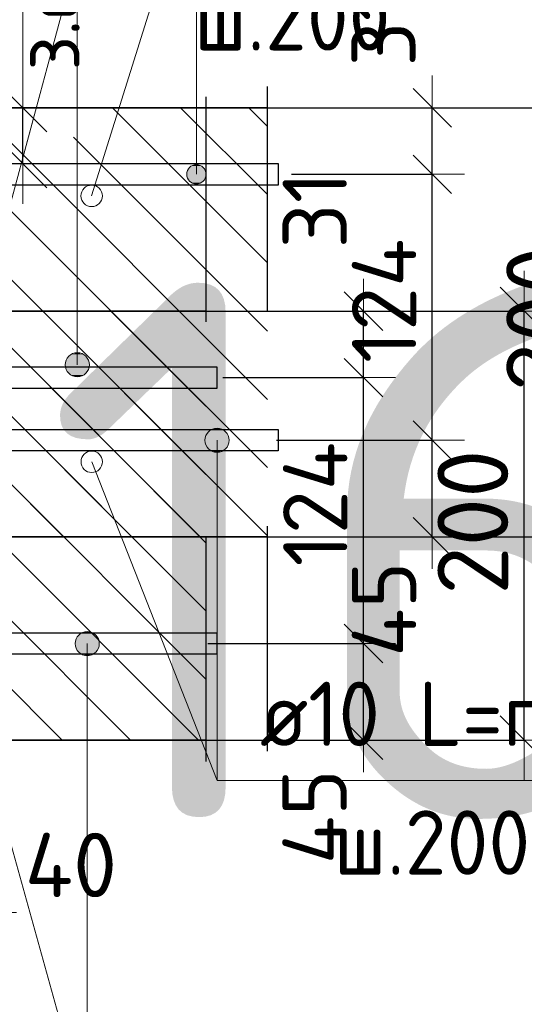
# Model space of a CAD drawing. Header units: metres. Extents: x -38 to 98, y -15 to 21.
# Tile 72 of 124: x 72.542 to 72.777, y 6.26 to 6.719. Entities that reach past the tile are written whole.
import ezdxf

# ---------------------------------------------------------------- set-up
doc = ezdxf.new("R2010")
doc.units = ezdxf.units.M
doc.header["$PDMODE"] = 65
doc.linetypes.add('______4', pattern=[0.135, 0.105, -0.03])
for name, color, linetype, lineweight in [('XR$3$Арм. стержнями верхней зоны', 180, 'Continuous', 35), ('XR$3$Арм. стержнями нижней зоны', 180, 'Continuous', 35), ('XR$3$Арм.стержн. Арматура края', 96, 'Continuous', 35), ('XR$3$Размерная линия (1)', 7, 'Continuous', 13), ('XR$3$Размерная линия_ общее', 7, 'Continuous', 13), ('XR$5$Арм. стержнями верхней зоны', 180, 'Continuous', 35), ('XR$5$Арм. стержнями нижней зоны', 180, 'Continuous', 35), ('XR$5$Арм.стержн. Арматура края', 96, 'Continuous', 35), ('XR$5$ВК__отв в полу 1-2 эт', 220, 'Continuous', 25), ('XR$5$Размерная линия (1)', 7, 'Continuous', 13), ('XR$5$Размерная линия_ общее', 7, 'Continuous', 13)]:
    doc.layers.add(name, color=color, linetype=linetype, lineweight=lineweight)
doc.styles.add('ISOCPEUR', font='txt')
doc.dimstyles.new('DIMSTYLE_11', dxfattribs={"dimtxt": 0.033, "dimasz": 0.0375, "dimexe": 0, "dimexo": 0, "dimgap": 0.0165, "dimtad": 2, "dimdec": 0, "dimlfac": 1000, "dimrnd": 1, "dimzin": 12, "dimdsep": 46, "dimtxsty": 'ISOCPEUR', "dimblk1": 'ALL_ML_STRICH', "dimblk2": 'ALL_ML_STRICH', "dimsah": 1, "dimcen": 0, "dimclrd": 7, "dimclre": 256, "dimclrt": 7, "dimadec": 0, "dimazin": 0, "dimtfac": 1, "dimtdec": 0, "dimtix": 1, "dimtmove": 2, "dimatfit": 3, "dimfxl": 0, "dimtvp": 1.2, "dimtzin": 0, "dimlwd": 0, "dimlwe": -3, "dimarcsym": 0})
doc.dimstyles.new('DIMSTYLE_12', dxfattribs={"dimtxt": 0.03, "dimasz": 0.03, "dimexe": 0, "dimexo": 0, "dimgap": 0.015, "dimtad": 2, "dimdec": 0, "dimlfac": 1000, "dimrnd": 1, "dimzin": 12, "dimdsep": 46, "dimtxsty": 'ISOCPEUR', "dimblk1": 'ALL_ML_STRICH', "dimblk2": 'ALL_ML_STRICH', "dimsah": 1, "dimcen": 0, "dimclrd": 7, "dimclre": 256, "dimclrt": 7, "dimadec": 0, "dimazin": 0, "dimtfac": 1, "dimtdec": 0, "dimtix": 1, "dimtmove": 2, "dimatfit": 3, "dimfxl": 0, "dimtzin": 0, "dimlwd": 0, "dimlwe": -3, "dimarcsym": 0})
doc.dimstyles.new('DIMSTYLE_14', dxfattribs={"dimtxt": 0.03, "dimasz": 0.03, "dimexe": 0, "dimexo": 0, "dimgap": 0.015, "dimtad": 2, "dimdec": 0, "dimlfac": 1000, "dimrnd": 1, "dimzin": 12, "dimdsep": 46, "dimtxsty": 'ISOCPEUR', "dimblk1": 'ALL_ML_STRICH', "dimblk2": 'ALL_ML_STRICH', "dimsah": 1, "dimcen": 0, "dimclrd": 7, "dimclre": 256, "dimclrt": 7, "dimadec": 0, "dimazin": 0, "dimtfac": 1, "dimtdec": 0, "dimtix": 1, "dimtmove": 2, "dimatfit": 3, "dimfxl": 0, "dimtvp": 1.2, "dimtzin": 0, "dimlwd": 0, "dimlwe": -3, "dimarcsym": 0})
doc.dimstyles.new('DIMSTYLE_8', dxfattribs={"dimtxt": 0.033, "dimasz": 0.0375, "dimexe": 0, "dimexo": 0, "dimgap": 0.0165, "dimtad": 2, "dimdec": 0, "dimlfac": 1000, "dimrnd": 1, "dimzin": 12, "dimdsep": 46, "dimtxsty": 'ISOCPEUR', "dimblk1": 'ALL_ML_STRICH', "dimblk2": 'ALL_ML_STRICH', "dimsah": 1, "dimcen": 0, "dimclrd": 7, "dimclre": 256, "dimclrt": 7, "dimadec": 0, "dimazin": 0, "dimtfac": 1, "dimtdec": 0, "dimtix": 1, "dimtmove": 2, "dimatfit": 3, "dimfxl": 0, "dimtzin": 0, "dimlwd": 0, "dimlwe": -3, "dimarcsym": 0})
pattern_1 = [(135, (0, 0), (-0.031819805, -0.031819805), [0.4, -0.05, 0, -0.05]), (135, (-0.01591, -0.01591), (-0.031819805, -0.031819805), [0.8, -0.1, 0.1, -0.1])]

# ---------------------------------------------------------------- blocks, each defined once
blk = doc.blocks.new('ALL_ML_STRICH')
at = {"color": 0, "linetype": 'ByBlock', "lineweight": -2}
for p, q in [((0, -0.5), (0, 0.5)), ((-0.3, -0.3), (0.3, 0.3)), ((-1, 0), (0.5, 0))]:
    blk.add_line(p, q, dxfattribs=at)
blk = doc.blocks.new('*D72')
at = {"layer": 'DEFPOINTS', "color": 7, "linetype": 'Continuous', "lineweight": 13, "transparency": 33554687}
for p in [(72.63764, 6.67826), (72.63764, 6.47826), (72.80919, 6.47826)]:
    blk.add_point(p, dxfattribs=at)
at = {"layer": 'XR$3$Размерная линия_ общее', "color": 253, "linetype": 'Continuous', "lineweight": -2, "true_color": 0xa0a0a0, "transparency": 33554687}
for p, q in [((72.65764, 6.67826), (72.80919, 6.67826)), ((72.65764, 6.47826), (72.80919, 6.47826))]:
    blk.add_line(p, q, dxfattribs=at)
at = {"layer": 'XR$3$Размерная линия_ общее', "color": 7, "linetype": 'Continuous', "lineweight": -2, "transparency": 33554687}
blk.add_line((72.80919, 6.47826), (72.80919, 6.67826), dxfattribs=at)
at = {"layer": 'XR$3$Размерная линия_ общее', "color": 7, "linetype": 'Continuous', "lineweight": 13, "transparency": 33554687, "xscale": 0.0375, "yscale": 0.0375, "zscale": 0.0375}
for p, rotation in [((72.80919, 6.67826), 90), ((72.80919, 6.47826), 270)]:
    blk.add_blockref('ALL_ML_STRICH', p, dxfattribs=dict(at, rotation=rotation))
at = {"layer": 'XR$3$Размерная линия_ общее', "color": 7, "linetype": 'Continuous', "lineweight": 13, "transparency": 33554687, "insert": (72.78519, 6.57991), "char_height": 0.033, "width": 0.099, "attachment_point": 5, "rotation": 90, "style": 'ISOCPEUR'}
blk.add_mtext('\\A1;{200}', dxfattribs=at)
blk = doc.blocks.new('*D76')
at = {"layer": 'DEFPOINTS', "color": 7, "linetype": 'Continuous', "lineweight": 13, "transparency": 33554687}
for p in [(72.4853, 6.41826), (72.52526, 6.37826), (72.4853, 6.30302)]:
    blk.add_point(p, dxfattribs=at)
at = {"layer": 'XR$3$Размерная линия (1)', "color": 9, "linetype": 'Continuous', "lineweight": -2, "true_color": 0xc7c7c7, "transparency": 33554687}
for p, q in [((72.4853, 6.39826), (72.4853, 6.30302)), ((72.52526, 6.35826), (72.52526, 6.30302))]:
    blk.add_line(p, q, dxfattribs=at)
at = {"layer": 'XR$3$Размерная линия (1)', "color": 7, "linetype": 'Continuous', "lineweight": -2, "transparency": 33554687}
blk.add_line((72.4853, 6.30302), (72.52526, 6.30302), dxfattribs=at)
at = {"layer": 'XR$3$Размерная линия (1)', "color": 7, "linetype": 'Continuous', "lineweight": 13, "transparency": 33554687, "xscale": 0.03, "yscale": 0.03, "zscale": 0.03, "rotation": 180}
blk.add_blockref('ALL_ML_STRICH', (72.4853, 6.30302), dxfattribs=at)
at = {"layer": 'XR$3$Размерная линия (1)', "color": 7, "linetype": 'Continuous', "lineweight": 13, "transparency": 33554687, "xscale": 0.03, "yscale": 0.03, "zscale": 0.03}
blk.add_blockref('ALL_ML_STRICH', (72.52526, 6.30302), dxfattribs=at)
at = {"layer": 'XR$3$Размерная линия (1)', "color": 7, "linetype": 'Continuous', "lineweight": 13, "transparency": 33554687, "insert": (72.5656, 6.32522), "char_height": 0.03, "width": 0.06, "attachment_point": 5, "style": 'ISOCPEUR'}
blk.add_mtext('\\A1;{40}', dxfattribs=at)
blk = doc.blocks.new('*D143')
at = {"layer": 'DEFPOINTS', "color": 7, "linetype": 'Continuous', "lineweight": 13, "transparency": 33554687}
for p in [(72.50314, 6.67826), (72.50314, 6.65226), (72.54312, 6.65226)]:
    blk.add_point(p, dxfattribs=at)
at = {"layer": 'XR$3$Размерная линия_ общее', "color": 253, "linetype": 'Continuous', "lineweight": -2, "true_color": 0xa0a0a0, "transparency": 33554687}
for p, q in [((72.52314, 6.67826), (72.54312, 6.67826)), ((72.52314, 6.65226), (72.54312, 6.65226))]:
    blk.add_line(p, q, dxfattribs=at)
at = {"layer": 'XR$3$Размерная линия_ общее', "color": 7, "linetype": 'Continuous', "lineweight": -2, "transparency": 33554687}
blk.add_line((72.54312, 6.65226), (72.54312, 6.67826), dxfattribs=at)
at = {"layer": 'XR$3$Размерная линия_ общее', "color": 7, "linetype": 'Continuous', "lineweight": 13, "transparency": 33554687, "xscale": 0.0375, "yscale": 0.0375, "zscale": 0.0375}
for p, rotation in [((72.54312, 6.67826), 90), ((72.54312, 6.65226), 270)]:
    blk.add_blockref('ALL_ML_STRICH', p, dxfattribs=dict(at, rotation=rotation))
at = {"layer": 'XR$3$Размерная линия_ общее', "color": 7, "linetype": 'Continuous', "lineweight": 13, "transparency": 33554687, "insert": (72.54266, 6.69562), "char_height": 0.027, "width": 0.00135, "attachment_point": 1, "rotation": 90, "line_spacing_factor": 0.60241, "style": 'ISOCPEUR'}
blk.add_mtext('з.с.', dxfattribs=at)
at = {"layer": 'XR$3$Размерная линия_ общее', "color": 7, "linetype": 'Continuous', "lineweight": 13, "transparency": 33554687, "insert": (72.51912, 6.71598), "char_height": 0.033, "width": 0.066, "attachment_point": 5, "rotation": 90, "style": 'ISOCPEUR'}
blk.add_mtext('\\A1;{26}', dxfattribs=at)
blk = doc.blocks.new('*D204')
at = {"layer": 'DEFPOINTS', "color": 7, "linetype": 'Continuous', "lineweight": 13, "transparency": 33554687}
for p in [(72.64153, 6.52326), (72.65438, 6.47826), (72.73419, 6.47826)]:
    blk.add_point(p, dxfattribs=at)
at = {"layer": 'XR$3$Размерная линия (1)', "color": 9, "linetype": 'Continuous', "lineweight": -2, "true_color": 0xc7c7c7, "transparency": 33554687}
for p, q in [((72.66153, 6.52326), (72.73419, 6.52326)), ((72.67438, 6.47826), (72.73419, 6.47826))]:
    blk.add_line(p, q, dxfattribs=at)
at = {"layer": 'XR$3$Размерная линия (1)', "color": 7, "linetype": 'Continuous', "lineweight": -2, "transparency": 33554687}
blk.add_line((72.73419, 6.47826), (72.73419, 6.52326), dxfattribs=at)
at = {"layer": 'XR$3$Размерная линия (1)', "color": 7, "linetype": 'Continuous', "lineweight": 13, "transparency": 33554687, "xscale": 0.03, "yscale": 0.03, "zscale": 0.03}
for p, rotation in [((72.73419, 6.52326), 90), ((72.73419, 6.47826), 270)]:
    blk.add_blockref('ALL_ML_STRICH', p, dxfattribs=dict(at, rotation=rotation))
at = {"layer": 'XR$3$Размерная линия (1)', "color": 7, "linetype": 'Continuous', "lineweight": 13, "transparency": 33554687, "insert": (72.71168, 6.4445), "char_height": 0.03, "width": 0.06, "attachment_point": 5, "rotation": 90, "style": 'ISOCPEUR'}
blk.add_mtext('\\A1;{45}', dxfattribs=at)
blk = doc.blocks.new('*D205')
at = {"layer": 'DEFPOINTS', "color": 7, "linetype": 'Continuous', "lineweight": 13, "transparency": 33554687}
for p in [(72.64855, 6.64726), (72.64153, 6.52326), (72.73419, 6.52326)]:
    blk.add_point(p, dxfattribs=at)
at = {"layer": 'XR$3$Размерная линия (1)', "color": 9, "linetype": 'Continuous', "lineweight": -2, "true_color": 0xc7c7c7, "transparency": 33554687}
for p, q in [((72.66855, 6.64726), (72.73419, 6.64726)), ((72.66153, 6.52326), (72.73419, 6.52326))]:
    blk.add_line(p, q, dxfattribs=at)
at = {"layer": 'XR$3$Размерная линия (1)', "color": 7, "linetype": 'Continuous', "lineweight": -2, "transparency": 33554687}
blk.add_line((72.73419, 6.52326), (72.73419, 6.64726), dxfattribs=at)
at = {"layer": 'XR$3$Размерная линия (1)', "color": 7, "linetype": 'Continuous', "lineweight": 13, "transparency": 33554687, "xscale": 0.03, "yscale": 0.03, "zscale": 0.03}
for p, rotation in [((72.73419, 6.64726), 90), ((72.73419, 6.52326), 270)]:
    blk.add_blockref('ALL_ML_STRICH', p, dxfattribs=dict(at, rotation=rotation))
at = {"layer": 'XR$3$Размерная линия (1)', "color": 7, "linetype": 'Continuous', "lineweight": 13, "transparency": 33554687, "insert": (72.71169, 6.58826), "char_height": 0.03, "width": 0.09, "attachment_point": 5, "rotation": 90, "style": 'ISOCPEUR'}
blk.add_mtext('\\A1;{124}', dxfattribs=at)
blk = doc.blocks.new('*D206')
at = {"layer": 'DEFPOINTS', "color": 7, "linetype": 'Continuous', "lineweight": 13, "transparency": 33554687}
for p in [(72.63068, 6.67826), (72.64855, 6.64726), (72.73419, 6.64726)]:
    blk.add_point(p, dxfattribs=at)
at = {"layer": 'XR$3$Размерная линия (1)', "color": 9, "linetype": 'Continuous', "lineweight": -2, "true_color": 0xc7c7c7, "transparency": 33554687}
for p, q in [((72.65068, 6.67826), (72.73419, 6.67826)), ((72.66855, 6.64726), (72.73419, 6.64726))]:
    blk.add_line(p, q, dxfattribs=at)
at = {"layer": 'XR$3$Размерная линия (1)', "color": 7, "linetype": 'Continuous', "lineweight": -2, "transparency": 33554687}
blk.add_line((72.73419, 6.64726), (72.73419, 6.67826), dxfattribs=at)
at = {"layer": 'XR$3$Размерная линия (1)', "color": 7, "linetype": 'Continuous', "lineweight": 13, "transparency": 33554687, "xscale": 0.03, "yscale": 0.03, "zscale": 0.03}
for p, rotation in [((72.73419, 6.67826), 90), ((72.73419, 6.64726), 270)]:
    blk.add_blockref('ALL_ML_STRICH', p, dxfattribs=dict(at, rotation=rotation))
at = {"layer": 'XR$3$Размерная линия (1)', "color": 7, "linetype": 'Continuous', "lineweight": 13, "transparency": 33554687, "insert": (72.71145, 6.71555), "char_height": 0.03, "width": 0.06, "attachment_point": 5, "rotation": 90, "style": 'ISOCPEUR'}
blk.add_mtext('\\A1;{31}', dxfattribs=at)
blk = doc.blocks.new('*D582')
at = {"layer": 'DEFPOINTS', "color": 7, "linetype": 'Continuous', "lineweight": 13, "transparency": 33554687}
for p in [(72.60555, 6.58345), (72.60555, 6.38345), (72.77709, 6.38345)]:
    blk.add_point(p, dxfattribs=at)
at = {"layer": 'XR$5$Размерная линия_ общее', "color": 253, "linetype": 'Continuous', "lineweight": -2, "true_color": 0xa0a0a0, "transparency": 33554687}
for p, q in [((72.62555, 6.58345), (72.77709, 6.58345)), ((72.62555, 6.38345), (72.77709, 6.38345))]:
    blk.add_line(p, q, dxfattribs=at)
at = {"layer": 'XR$5$Размерная линия_ общее', "color": 7, "linetype": 'Continuous', "lineweight": -2, "transparency": 33554687}
blk.add_line((72.77709, 6.38345), (72.77709, 6.58345), dxfattribs=at)
at = {"layer": 'XR$5$Размерная линия_ общее', "color": 7, "linetype": 'Continuous', "lineweight": 13, "transparency": 33554687, "xscale": 0.0375, "yscale": 0.0375, "zscale": 0.0375}
for p, rotation in [((72.77709, 6.58345), 90), ((72.77709, 6.38345), 270)]:
    blk.add_blockref('ALL_ML_STRICH', p, dxfattribs=dict(at, rotation=rotation))
at = {"layer": 'XR$5$Размерная линия_ общее', "color": 7, "linetype": 'Continuous', "lineweight": 13, "transparency": 33554687, "insert": (72.75309, 6.4851), "char_height": 0.033, "width": 0.099, "attachment_point": 5, "rotation": 90, "style": 'ISOCPEUR'}
blk.add_mtext('\\A1;{200}', dxfattribs=at)
blk = doc.blocks.new('*D584')
at = {"layer": 'DEFPOINTS', "color": 7, "linetype": 'Continuous', "lineweight": 13, "transparency": 33554687}
for p in [(72.60943, 6.42845), (72.62228, 6.38345), (72.70209, 6.38345)]:
    blk.add_point(p, dxfattribs=at)
at = {"layer": 'XR$5$Размерная линия (1)', "color": 9, "linetype": 'Continuous', "lineweight": -2, "true_color": 0xc7c7c7, "transparency": 33554687}
for p, q in [((72.62943, 6.42845), (72.70209, 6.42845)), ((72.64228, 6.38345), (72.70209, 6.38345))]:
    blk.add_line(p, q, dxfattribs=at)
at = {"layer": 'XR$5$Размерная линия (1)', "color": 7, "linetype": 'Continuous', "lineweight": -2, "transparency": 33554687}
blk.add_line((72.70209, 6.38345), (72.70209, 6.42845), dxfattribs=at)
at = {"layer": 'XR$5$Размерная линия (1)', "color": 7, "linetype": 'Continuous', "lineweight": 13, "transparency": 33554687, "xscale": 0.03, "yscale": 0.03, "zscale": 0.03}
for p, rotation in [((72.70209, 6.42845), 90), ((72.70209, 6.38345), 270)]:
    blk.add_blockref('ALL_ML_STRICH', p, dxfattribs=dict(at, rotation=rotation))
at = {"layer": 'XR$5$Размерная линия (1)', "color": 7, "linetype": 'Continuous', "lineweight": 13, "transparency": 33554687, "insert": (72.67924, 6.34771), "char_height": 0.03, "width": 0.06, "attachment_point": 5, "rotation": 90, "style": 'ISOCPEUR'}
blk.add_mtext('\\A1;{45}', dxfattribs=at)
blk = doc.blocks.new('*D585')
at = {"layer": 'DEFPOINTS', "color": 7, "linetype": 'Continuous', "lineweight": 13, "transparency": 33554687}
for p in [(72.61646, 6.55245), (72.60943, 6.42845), (72.70209, 6.42845)]:
    blk.add_point(p, dxfattribs=at)
at = {"layer": 'XR$5$Размерная линия (1)', "color": 9, "linetype": 'Continuous', "lineweight": -2, "true_color": 0xc7c7c7, "transparency": 33554687}
for p, q in [((72.63646, 6.55245), (72.70209, 6.55245)), ((72.62943, 6.42845), (72.70209, 6.42845))]:
    blk.add_line(p, q, dxfattribs=at)
at = {"layer": 'XR$5$Размерная линия (1)', "color": 7, "linetype": 'Continuous', "lineweight": -2, "transparency": 33554687}
blk.add_line((72.70209, 6.42845), (72.70209, 6.55245), dxfattribs=at)
at = {"layer": 'XR$5$Размерная линия (1)', "color": 7, "linetype": 'Continuous', "lineweight": 13, "transparency": 33554687, "xscale": 0.03, "yscale": 0.03, "zscale": 0.03}
for p, rotation in [((72.70209, 6.55245), 90), ((72.70209, 6.42845), 270)]:
    blk.add_blockref('ALL_ML_STRICH', p, dxfattribs=dict(at, rotation=rotation))
at = {"layer": 'XR$5$Размерная линия (1)', "color": 7, "linetype": 'Continuous', "lineweight": 13, "transparency": 33554687, "insert": (72.67959, 6.49345), "char_height": 0.03, "width": 0.09, "attachment_point": 5, "rotation": 90, "style": 'ISOCPEUR'}
blk.add_mtext('\\A1;{124}', dxfattribs=at)
blk = doc.blocks.new('*D586')
at = {"layer": 'DEFPOINTS', "color": 7, "linetype": 'Continuous', "lineweight": 13, "transparency": 33554687}
for p in [(72.59859, 6.58345), (72.61646, 6.55245), (72.70209, 6.55245)]:
    blk.add_point(p, dxfattribs=at)
at = {"layer": 'XR$5$Размерная линия (1)', "color": 9, "linetype": 'Continuous', "lineweight": -2, "true_color": 0xc7c7c7, "transparency": 33554687}
for p, q in [((72.61859, 6.58345), (72.70209, 6.58345)), ((72.63646, 6.55245), (72.70209, 6.55245))]:
    blk.add_line(p, q, dxfattribs=at)
at = {"layer": 'XR$5$Размерная линия (1)', "color": 7, "linetype": 'Continuous', "lineweight": -2, "transparency": 33554687}
blk.add_line((72.70209, 6.55245), (72.70209, 6.58345), dxfattribs=at)
at = {"layer": 'XR$5$Размерная линия (1)', "color": 7, "linetype": 'Continuous', "lineweight": 13, "transparency": 33554687, "xscale": 0.03, "yscale": 0.03, "zscale": 0.03}
for p, rotation in [((72.70209, 6.58345), 90), ((72.70209, 6.55245), 270)]:
    blk.add_blockref('ALL_ML_STRICH', p, dxfattribs=dict(at, rotation=rotation))
at = {"layer": 'XR$5$Размерная линия (1)', "color": 7, "linetype": 'Continuous', "lineweight": 13, "transparency": 33554687, "insert": (72.67935, 6.63074), "char_height": 0.03, "width": 0.06, "attachment_point": 5, "rotation": 90, "style": 'ISOCPEUR'}
blk.add_mtext('\\A1;{31}', dxfattribs=at)

msp = doc.modelspace()

# ---------------------------------------------------------------- hatches: boundary and pattern name
at = {"linetype": 'Continuous', "lineweight": 25, "transparency": 33554687}
h = msp.add_hatch(dxfattribs=at)
h.set_pattern_fill('__________540', scale=0.015, style=0, pattern_type=2)
h.set_pattern_definition(pattern_1)
h.paths.add_polyline_path([(72.52526, 6.67826), (72.52526, 6.47826), (72.65723, 6.47826), (72.65723, 6.67826)], flags=0)
at = {"linetype": 'Continuous', "lineweight": 13, "transparency": 33554687}
h = msp.add_hatch(dxfattribs=at)
h.set_pattern_fill('__________540', scale=0.015, style=0, pattern_type=2)
h.set_pattern_definition(pattern_1)
h.paths.add_polyline_path([(72.21432, 6.58345), (72.21432, 6.38345), (72.62859, 6.38345), (72.62859, 6.58345)], flags=0)
at = {"layer": 'XR$3$Арм. стержнями верхней зоны', "linetype": 'Continuous', "lineweight": 13, "transparency": 33554687}
for points in [[(72.62798, 6.64951), (72.62024, 6.64951), (72.61961, 6.64726)], [(72.62798, 6.64951), (72.61961, 6.64726), (72.6286, 6.64726)], [(72.62636, 6.65113), (72.62186, 6.65113), (72.62024, 6.64951)], [(72.62636, 6.65113), (72.62024, 6.64951), (72.62798, 6.64951)], [(72.62186, 6.65113), (72.62636, 6.65113), (72.62411, 6.65176)], [(72.6286, 6.64726), (72.61961, 6.64726), (72.62024, 6.64501)], [(72.6286, 6.64726), (72.62024, 6.64501), (72.62798, 6.64501)], [(72.62798, 6.64501), (72.62024, 6.64501), (72.62186, 6.64339)], [(72.62798, 6.64501), (72.62186, 6.64339), (72.62636, 6.64339)], [(72.62636, 6.64339), (72.62186, 6.64339), (72.62411, 6.64276)]]:
    msp.add_hatch(color=7, dxfattribs=at).paths.add_polyline_path(points)
at = {"layer": 'XR$3$Арм. стержнями нижней зоны', "linetype": 'Continuous', "lineweight": 13, "transparency": 33554687}
for points in [[(72.63096, 6.5281), (72.63658, 6.5281), (72.63377, 6.52888)], [(72.62815, 6.52326), (72.6394, 6.52326), (72.63861, 6.52607)], [(72.62815, 6.52326), (72.63861, 6.52607), (72.62893, 6.52607)], [(72.62893, 6.52607), (72.63861, 6.52607), (72.63658, 6.5281)], [(72.62893, 6.52607), (72.63658, 6.5281), (72.63096, 6.5281)], [(72.62893, 6.52045), (72.6394, 6.52326), (72.62815, 6.52326)], [(72.62893, 6.52045), (72.63861, 6.52045), (72.6394, 6.52326)], [(72.63096, 6.51842), (72.63861, 6.52045), (72.62893, 6.52045)], [(72.63096, 6.51842), (72.63658, 6.51842), (72.63861, 6.52045)], [(72.63658, 6.51842), (72.63096, 6.51842), (72.63377, 6.51763)]]:
    msp.add_hatch(color=7, dxfattribs=at).paths.add_polyline_path(points)
at = {"layer": 'XR$5$Арм. стержнями верхней зоны', "linetype": 'Continuous', "lineweight": 13, "transparency": 33554687}
for points in [[(72.57341, 6.56126), (72.56374, 6.56126), (72.56295, 6.55845)], [(72.57341, 6.56126), (72.56295, 6.55845), (72.5742, 6.55845)], [(72.57139, 6.56329), (72.56576, 6.56329), (72.56374, 6.56126)], [(72.57139, 6.56329), (72.56374, 6.56126), (72.57341, 6.56126)], [(72.56576, 6.56329), (72.57139, 6.56329), (72.56858, 6.56407)], [(72.5742, 6.55845), (72.56295, 6.55845), (72.56374, 6.55564)], [(72.5742, 6.55845), (72.56374, 6.55564), (72.57341, 6.55564)], [(72.57341, 6.55564), (72.56374, 6.55564), (72.56576, 6.55361)], [(72.57341, 6.55564), (72.56576, 6.55361), (72.57139, 6.55361)], [(72.57139, 6.55361), (72.56576, 6.55361), (72.56858, 6.55282)]]:
    msp.add_hatch(color=7, dxfattribs=at).paths.add_polyline_path(points)
at = {"layer": 'XR$5$Арм. стержнями нижней зоны', "linetype": 'Continuous', "lineweight": 13, "transparency": 33554687}
for points in [[(72.56837, 6.43126), (72.57804, 6.43126), (72.57602, 6.43329)], [(72.56837, 6.43126), (72.57602, 6.43329), (72.57039, 6.43329)], [(72.57039, 6.43329), (72.57602, 6.43329), (72.5732, 6.43407)], [(72.56758, 6.42845), (72.57883, 6.42845), (72.57804, 6.43126)], [(72.56758, 6.42845), (72.57804, 6.43126), (72.56837, 6.43126)], [(72.56837, 6.42564), (72.57883, 6.42845), (72.56758, 6.42845)], [(72.56837, 6.42564), (72.57804, 6.42564), (72.57883, 6.42845)], [(72.57039, 6.42361), (72.57804, 6.42564), (72.56837, 6.42564)], [(72.57039, 6.42361), (72.57602, 6.42361), (72.57804, 6.42564)], [(72.57602, 6.42361), (72.57039, 6.42361), (72.5732, 6.42282)]]:
    msp.add_hatch(color=7, dxfattribs=at).paths.add_polyline_path(points)

# ---------------------------------------------------------------- linework, layer by layer
at = {"color": 7, "linetype": 'Continuous', "lineweight": 13, "transparency": 33554687}
for p, q in [((72.57526, 6.63721), (72.62411, 6.79343)), ((72.54312, 6.67826), (72.54312, 6.73826)), ((72.5753, 6.51321), (72.63377, 6.36468))]:
    msp.add_line(p, q, dxfattribs=at)
at = {"color": 7, "linetype": '______4', "lineweight": 25, "transparency": 33554687}
for p, q in [((72.65723, 6.37826), (72.65723, 6.77826)), ((72.62859, 6.68345), (72.62859, 6.28345))]:
    msp.add_line(p, q, dxfattribs=at)
at = {"color": 7, "linetype": 'Continuous', "lineweight": 35, "transparency": 33554687}
for p, q in [((72.65723, 6.67826), (72.52526, 6.67826)), ((72.62859, 6.58345), (72.21432, 6.58345)), ((72.52526, 6.47826), (72.65723, 6.47826)), ((72.46432, 6.38345), (72.62859, 6.38345))]:
    msp.add_line(p, q, dxfattribs=at)
at = {"color": 7, "linetype": 'Continuous', "lineweight": 13, "transparency": 33554687}
for centre in [(72.57526, 6.63721), (72.5753, 6.51321)]:
    msp.add_circle(centre, 0.005, dxfattribs=at)
at = {"layer": 'XR$3$Арм. стержнями верхней зоны', "color": 7, "linetype": 'Continuous', "lineweight": 13, "transparency": 33554687}
for p, q in [((72.62411, 6.79343), (72.62411, 6.64726)), ((72.62411, 6.65176), (72.62411, 6.65176)), ((72.61961, 6.64726), (72.61961, 6.64726)), ((72.6286, 6.64726), (72.6286, 6.64726)), ((72.62411, 6.64276), (72.62411, 6.64276))]:
    msp.add_line(p, q, dxfattribs=at)
at = {"layer": 'XR$3$Арм. стержнями верхней зоны', "color": 4, "linetype": 'Continuous', "lineweight": 25, "transparency": 33554687}
msp.add_lwpolyline([(72.30026, 6.65226), (72.66223, 6.65226), (72.66223, 6.64226), (72.30026, 6.64226), (72.30026, 6.65226)], dxfattribs=at)
at = {"layer": 'XR$3$Арм. стержнями верхней зоны', "color": 7, "linetype": 'Continuous', "lineweight": 13, "transparency": 33554687}
msp.add_circle((72.62411, 6.64726), 0.0045, dxfattribs=at)
at = {"layer": 'XR$3$Арм. стержнями нижней зоны', "color": 7, "linetype": 'Continuous', "lineweight": 13, "transparency": 33554687}
for p, q in [((72.63377, 6.52888), (72.63377, 6.52888)), ((72.62815, 6.52326), (72.62815, 6.52326)), ((72.63377, 6.36468), (72.63377, 6.52326)), ((72.6394, 6.52326), (72.6394, 6.52326)), ((72.63377, 6.51763), (72.63377, 6.51763)), ((72.63377, 6.36468), (72.85977, 6.36468))]:
    msp.add_line(p, q, dxfattribs=at)
at = {"layer": 'XR$3$Арм. стержнями нижней зоны', "color": 4, "linetype": 'Continuous', "lineweight": 25, "transparency": 33554687}
msp.add_lwpolyline([(72.30026, 6.52826), (72.66223, 6.52826), (72.66223, 6.51826), (72.30026, 6.51826), (72.30026, 6.52826)], dxfattribs=at)
at = {"layer": 'XR$3$Арм. стержнями нижней зоны', "color": 7, "linetype": 'Continuous', "lineweight": 13, "transparency": 33554687}
msp.add_circle((72.63377, 6.52326), 0.00563, dxfattribs=at)
at = {"layer": 'XR$3$Арм.стержн. Арматура края', "color": 4, "linetype": 'Continuous', "lineweight": 25, "transparency": 33554687}
for points in [[(72.33355, 6.65226), (72.66223, 6.65226), (72.66223, 6.64226)], [(72.66223, 6.64226), (72.33425, 6.64226)], [(72.33425, 6.52826), (72.66223, 6.52826), (72.66223, 6.51826), (72.33355, 6.51826)]]:
    msp.add_lwpolyline(points, dxfattribs=at)
at = {"layer": 'XR$5$Арм. стержнями верхней зоны', "color": 7, "linetype": 'Continuous', "lineweight": 13, "transparency": 33554687}
for p, q in [((72.56858, 6.74899), (72.56858, 6.55845)), ((72.56858, 6.56407), (72.56858, 6.56407)), ((72.56295, 6.55845), (72.56295, 6.55845)), ((72.5742, 6.55845), (72.5742, 6.55845)), ((72.56858, 6.55282), (72.56858, 6.55282))]:
    msp.add_line(p, q, dxfattribs=at)
at = {"layer": 'XR$5$Арм. стержнями верхней зоны', "color": 4, "linetype": 'Continuous', "lineweight": 25, "transparency": 33554687}
msp.add_lwpolyline([(72.23932, 6.55745), (72.63359, 6.55745), (72.63359, 6.54745), (72.23932, 6.54745), (72.23932, 6.55745)], dxfattribs=at)
msp.add_lwpolyline([(72.23932, 6.55745), (72.63359, 6.55745), (72.63359, 6.54745), (72.23932, 6.54745), (72.23932, 6.55745)], dxfattribs=at)
at = {"layer": 'XR$5$Арм. стержнями верхней зоны', "color": 7, "linetype": 'Continuous', "lineweight": 13, "transparency": 33554687}
msp.add_circle((72.56858, 6.55845), 0.00563, dxfattribs=at)
at = {"layer": 'XR$5$Арм. стержнями нижней зоны', "color": 7, "linetype": 'Continuous', "lineweight": 13, "transparency": 33554687}
for p, q in [((72.5732, 6.43407), (72.5732, 6.43407)), ((72.56758, 6.42845), (72.56758, 6.42845)), ((72.5732, 6.20393), (72.5732, 6.42845)), ((72.57883, 6.42845), (72.57883, 6.42845)), ((72.5732, 6.42282), (72.5732, 6.42282))]:
    msp.add_line(p, q, dxfattribs=at)
at = {"layer": 'XR$5$Арм. стержнями нижней зоны', "color": 4, "linetype": 'Continuous', "lineweight": 25, "transparency": 33554687}
msp.add_lwpolyline([(72.23932, 6.43345), (72.63359, 6.43345), (72.63359, 6.42345), (72.23932, 6.42345), (72.23932, 6.43345)], dxfattribs=at)
msp.add_lwpolyline([(72.23932, 6.43345), (72.63359, 6.43345), (72.63359, 6.42345), (72.23932, 6.42345), (72.23932, 6.43345)], dxfattribs=at)
at = {"layer": 'XR$5$Арм. стержнями нижней зоны', "color": 7, "linetype": 'Continuous', "lineweight": 13, "transparency": 33554687}
msp.add_circle((72.5732, 6.42845), 0.00563, dxfattribs=at)
at = {"layer": 'XR$5$Арм.стержн. Арматура края', "color": 4, "linetype": 'Continuous', "lineweight": 25, "transparency": 33554687}
for points in [[(72.26789, 6.55745), (72.63359, 6.55745), (72.63359, 6.54745), (72.26858, 6.54745)], [(72.26789, 6.55745), (72.63359, 6.55745), (72.63359, 6.54745), (72.26858, 6.54745)], [(72.26858, 6.43345), (72.63359, 6.43345), (72.63359, 6.42345)], [(72.26858, 6.43345), (72.63359, 6.43345), (72.63359, 6.42345)], [(72.63359, 6.42345), (72.26789, 6.42345)], [(72.63359, 6.42345), (72.26789, 6.42345)]]:
    msp.add_lwpolyline(points, dxfattribs=at)
at = {"layer": 'XR$5$ВК__отв в полу 1-2 эт', "color": 7, "linetype": 'Continuous', "lineweight": 13, "transparency": 33554687}
for p, q in [((72.51432, 6.5484), (72.56858, 6.74899)), ((72.51436, 6.4184), (72.57382, 6.20447))]:
    msp.add_line(p, q, dxfattribs=at)

# ---------------------------------------------------------------- texts
at = {"color": 7, "linetype": 'Continuous', "lineweight": 35, "transparency": 33554687, "insert": (70.35063, 6.34671), "char_height": 0.25, "width": 2.7437149, "attachment_point": 7, "style": 'ISOCPEUR'}
msp.add_mtext('\\W0.96;ГОСТ 34028-2016', dxfattribs=at)
at = {"layer": 'XR$3$Арм. стержнями нижней зоны', "color": 7, "linetype": 'Continuous', "lineweight": 25, "transparency": 33554687, "char_height": 0.03, "attachment_point": 7, "style": 'ISOCPEUR'}
for s, insert, width in [('\\W0.94;ø10 L=п.м.', (72.65377, 6.38068), 0.1999832), ('\\W0.95;ш.200 ', (72.68827, 6.32068), 0.1311997)]:
    msp.add_mtext(s, dxfattribs=dict(at, insert=insert, width=width))
at = {"layer": 'XR$5$Арм. стержнями верхней зоны', "color": 7, "linetype": 'Continuous', "lineweight": 25, "transparency": 33554687, "insert": (72.62308, 6.70499), "char_height": 0.03, "width": 0.1311995, "attachment_point": 7, "style": 'ISOCPEUR'}
msp.add_mtext('\\W0.95;ш.200 ', dxfattribs=at)

# ---------------------------------------------------------------- dimensions: what is measured, and where the dimension line sits
at = {"layer": 'XR$3$Размерная линия (1)', "color": 7, "linetype": 'Continuous', "lineweight": 13, "transparency": 33554687}
for base, p1, p2, dimstyle, picture, middle in [((72.73419, 6.67826), (72.66855, 6.64726), (72.65068, 6.67826), 'DIMSTYLE_14', '*D206', (72.71145, 6.71555)), ((72.73419, 6.64726), (72.66153, 6.52326), (72.66855, 6.64726), 'DIMSTYLE_12', '*D205', (72.71169, 6.58826)), ((72.73419, 6.52326), (72.67438, 6.47826), (72.66153, 6.52326), 'DIMSTYLE_14', '*D204', (72.71168, 6.4445))]:
    dim = msp.add_linear_dim(base=base, p1=p1, p2=p2, angle=90, dimstyle=dimstyle, override={"dimpost": '<>', "dimclrd": 7, "dimclre": 9, "dimclrt": 7, "dimlwd": 0, "dimlwe": 65533}, dxfattribs=at)
    dim.commit()
    dim.dimension.update_dxf_attribs({"geometry": picture, "text_midpoint": middle, "dimtype": 160})
dim = msp.add_linear_dim(base=(72.52526, 6.30302), p1=(72.4853, 6.39826), p2=(72.52526, 6.35826), dimstyle='DIMSTYLE_14', override={"dimpost": '<>', "dimclrd": 7, "dimclre": 9, "dimclrt": 7, "dimlwd": 0, "dimlwe": 65533}, dxfattribs=at)
dim.commit()
dim.dimension.update_dxf_attribs({"geometry": '*D76', "text_midpoint": (72.5656, 6.32522), "dimtype": 160})
at = {"layer": 'XR$3$Размерная линия_ общее', "color": 7, "linetype": 'Continuous', "lineweight": 13, "transparency": 33554687}
dim = msp.add_linear_dim(base=(72.54312, 6.67826), p1=(72.52314, 6.65226), p2=(72.52314, 6.67826), angle=90, text='<>\\Xз.с.', dimstyle='DIMSTYLE_11', override={"dimpost": '<>', "dimclrd": 7, "dimclre": 253, "dimclrt": 7, "dimlwd": 0, "dimlwe": 65533}, dxfattribs=at)
dim.commit()
dim.dimension.update_dxf_attribs({"geometry": '*D143', "text_midpoint": (72.51912, 6.71598), "dimtype": 160})
dim = msp.add_linear_dim(base=(72.80919, 6.67826), p1=(72.65764, 6.47826), p2=(72.65764, 6.67826), angle=90, dimstyle='DIMSTYLE_8', override={"dimpost": '<>', "dimclrd": 7, "dimclre": 253, "dimclrt": 7, "dimlwd": 0, "dimlwe": 65533}, dxfattribs=at)
dim.commit()
dim.dimension.update_dxf_attribs({"geometry": '*D72', "text_midpoint": (72.78519, 6.57991), "dimtype": 160})
at = {"layer": 'XR$5$Размерная линия (1)', "color": 7, "linetype": 'Continuous', "lineweight": 13, "transparency": 33554687}
for base, p1, p2, dimstyle, picture, middle in [((72.70209, 6.58345), (72.63646, 6.55245), (72.61859, 6.58345), 'DIMSTYLE_14', '*D586', (72.67935, 6.63074)), ((72.70209, 6.55245), (72.62943, 6.42845), (72.63646, 6.55245), 'DIMSTYLE_12', '*D585', (72.67959, 6.49345)), ((72.70209, 6.42845), (72.64228, 6.38345), (72.62943, 6.42845), 'DIMSTYLE_14', '*D584', (72.67924, 6.34771))]:
    dim = msp.add_linear_dim(base=base, p1=p1, p2=p2, angle=90, dimstyle=dimstyle, override={"dimpost": '<>', "dimclrd": 7, "dimclre": 9, "dimclrt": 7, "dimlwd": 0, "dimlwe": 65533}, dxfattribs=at)
    dim.commit()
    dim.dimension.update_dxf_attribs({"geometry": picture, "text_midpoint": middle, "dimtype": 160})
at = {"layer": 'XR$5$Размерная линия_ общее', "color": 7, "linetype": 'Continuous', "lineweight": 13, "transparency": 33554687}
dim = msp.add_linear_dim(base=(72.77709, 6.58345), p1=(72.62555, 6.38345), p2=(72.62555, 6.58345), angle=90, dimstyle='DIMSTYLE_8', override={"dimpost": '<>', "dimclrd": 7, "dimclre": 253, "dimclrt": 7, "dimlwd": 0, "dimlwe": 65533}, dxfattribs=at)
dim.commit()
dim.dimension.update_dxf_attribs({"geometry": '*D582', "text_midpoint": (72.75309, 6.4851), "dimtype": 160})

doc.saveas('drawing.dxf')
